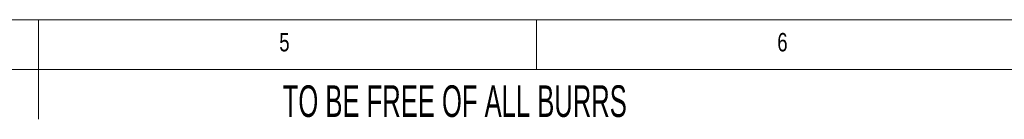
# Paper-space layout 'Sheet4' of a CAD drawing. Header units: millimetres. Extents: x 5 to 415, y 5 to 292.
# Tile 5 of 9: x 208 to 307, y 282 to 292. Entities that reach past the tile are written whole.
import ezdxf

# ---------------------------------------------------------------- set-up
doc = ezdxf.new("R2010")
doc.units = ezdxf.units.MM
doc.styles.add('SLDTEXTSTYLE0', font='TXT', dxfattribs={"width": 0.605})
doc.styles.add('SLDTEXTSTYLE1', font='TXT', dxfattribs={"width": 0.75})

psp = doc.layouts.new('Sheet4')

# ---------------------------------------------------------------- linework, layer by layer
at = {"color": 7, "linetype": 'Continuous', "lineweight": 0}
for p, q in [((415, 292), (5, 292)), ((210, 292), (210, 282)), ((260, 287), (260, 292)), ((410, 287), (10, 287))]:
    psp.add_line(p, q, dxfattribs=at)

# ---------------------------------------------------------------- texts
at = {"color": 7, "linetype": 'Continuous', "lineweight": 0, "attachment_point": 1}
for s, insert, char_height, style in [('5', (234.167, 290.668), 1.852, 'SLDTEXTSTYLE1'), ('6', (284.167, 290.668), 1.852, 'SLDTEXTSTYLE1'), ('TO BE FREE OF ALL BURRS', (234.516, 285.412), 3.175, 'SLDTEXTSTYLE0')]:
    psp.add_mtext(s, dxfattribs=dict(at, insert=insert, char_height=char_height, style=style))

doc.saveas('drawing.dxf')
